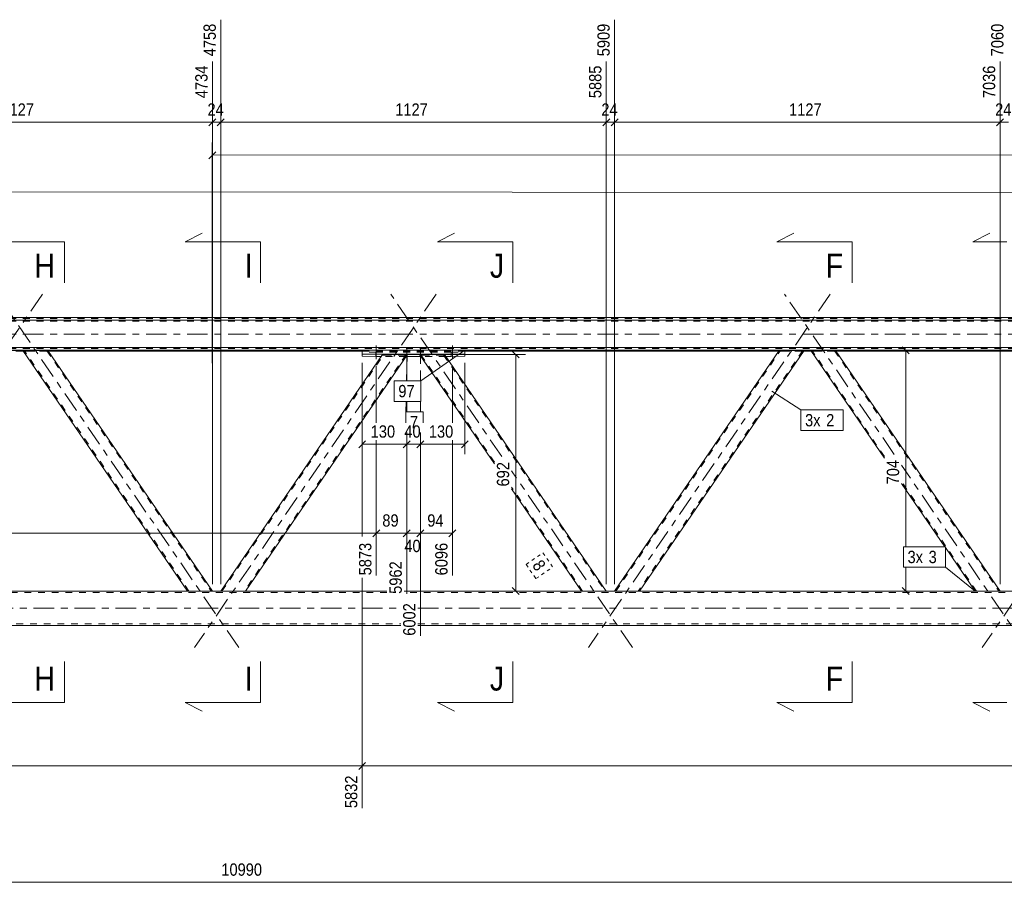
# Model space of a CAD drawing. Header units: millimetres. Extents: x 0 to 914, y 0 to 420.
# Tile 10 of 16: x 351 to 495, y 194 to 320. Entities that reach past the tile are written whole.
import ezdxf

# ---------------------------------------------------------------- set-up
doc = ezdxf.new("R2010")
doc.units = ezdxf.units.MM
for name, pattern in [('XKITLINE00', [0]), ('XKITLINE01', [4, 1, -1, 1, -1]), ('XKITLINE03', [6, 3, -1, 1, -1]), ('XKITLINE04', [3, 0.5, -0.5, 0.5, -0.5, 0.5, -0.5])]:
    doc.linetypes.add(name, pattern=pattern)
for name, color, linetype, lineweight in [('Element', 2, 'Continuous', 0), ('Przekrój', 7, 'Continuous', 0), ('Wymiar', 4, 'Continuous', 0), ('Znak elementu', 2, 'Continuous', 0), ('Śruba', 3, 'Continuous', 0)]:
    doc.layers.add(name, color=color, linetype=linetype, lineweight=lineweight)
doc.styles.add('ARIAL', font='ARIAL.TTF')

msp = doc.modelspace()

# ---------------------------------------------------------------- linework, layer by layer
at = {"layer": 'Element', "linetype": 'XKITLINE03', "lineweight": 0}
for p, q in [((354.43, 279.56), (319.1, 227.93)), ((383.12, 227.93), (347.79, 279.56)), ((412, 279.56), (376.67, 227.93)), ((421.59, 255.83), (405.36, 279.56)), ((469.57, 279.56), (434.24, 227.93)), ((478.95, 256.13), (462.92, 279.56)), ((527.13, 279.56), (491.8, 227.93)), ((99.58, 273.7), (668.28, 273.7)), ((440.69, 227.93), (423.02, 253.75)), ((498.25, 227.93), (480.02, 254.57)), ((155.14, 233.68), (406.8, 233.68)), ((409.32, 233.68), (627.17, 233.68))]:
    msp.add_line(p, q, dxfattribs=at)
at = {"layer": 'Element', "linetype": 'XKITLINE00', "lineweight": 0}
for p, q in [((109.58, 276.18), (658.28, 276.18)), ((109.58, 275.78), (658.28, 275.78)), ((109.58, 271.78), (658.28, 271.78)), ((401.18, 271.38), (125.67, 271.38)), ((351.67, 271.23), (350.55, 271.23)), ((351.59, 271.34), (351.62, 271.35)), ((375.66, 236.19), (351.59, 271.34)), ((351.62, 271.35), (351.7, 271.35)), ((351.7, 271.35), (351.81, 271.35)), ((351.81, 271.35), (351.95, 271.35)), ((351.95, 271.35), (354.86, 271.35)), ((354.86, 271.35), (355, 271.35)), ((355, 271.35), (355.12, 271.35)), ((355.12, 271.35), (355.2, 271.35)), ((355.2, 271.35), (355.23, 271.34)), ((355.23, 271.34), (379.29, 236.19)), ((401.18, 271.23), (355.31, 271.23)), ((380.5, 236.19), (404.15, 270.74)), ((384.13, 236.19), (407.78, 270.74)), ((401.18, 271.39), (401.18, 270.53)), ((401.18, 271.39), (416.18, 271.39)), ((401.18, 270.79), (416.18, 270.79)), ((404.15, 270.74), (404.18, 270.75)), ((404.18, 270.75), (404.26, 270.75)), ((404.26, 270.75), (404.38, 270.75)), ((404.38, 270.75), (404.52, 270.75)), ((404.52, 270.75), (407.43, 270.75)), ((407.43, 270.75), (407.57, 270.75)), ((407.57, 270.75), (407.68, 270.75)), ((407.68, 270.75), (407.76, 270.75)), ((407.76, 270.75), (407.78, 270.74)), ((409.57, 270.74), (409.6, 270.75)), ((420.5, 254.77), (409.57, 270.74)), ((409.6, 270.75), (409.67, 270.75)), ((409.67, 270.75), (409.79, 270.75)), ((409.79, 270.75), (409.93, 270.75)), ((409.93, 270.75), (412.84, 270.75)), ((412.84, 270.75), (412.98, 270.75)), ((412.98, 270.75), (413.1, 270.75)), ((413.1, 270.75), (413.18, 270.75)), ((413.18, 270.75), (413.21, 270.74)), ((413.21, 270.74), (436.86, 236.19)), ((416.18, 271.39), (416.18, 270.53)), ((632.68, 271.38), (416.18, 271.38)), ((462.05, 271.23), (416.18, 271.23)), ((438.07, 236.19), (462.13, 271.34)), ((441.7, 236.19), (465.76, 271.34)), ((462.13, 271.34), (462.16, 271.35)), ((462.16, 271.35), (462.24, 271.35)), ((462.24, 271.35), (462.36, 271.35)), ((462.36, 271.35), (462.5, 271.35)), ((462.5, 271.35), (465.4, 271.35)), ((465.4, 271.35), (465.54, 271.35)), ((465.54, 271.35), (465.66, 271.35)), ((465.66, 271.35), (465.74, 271.35)), ((466.81, 271.23), (465.68, 271.23)), ((465.74, 271.35), (465.76, 271.34)), ((466.73, 271.34), (466.75, 271.35)), ((477.5, 255.6), (466.73, 271.34)), ((466.75, 271.35), (466.83, 271.35)), ((466.83, 271.35), (466.94, 271.35)), ((466.94, 271.35), (467.08, 271.35)), ((467.08, 271.35), (469.99, 271.35)), ((469.99, 271.35), (470.13, 271.35)), ((470.13, 271.35), (470.25, 271.35)), ((470.25, 271.35), (470.33, 271.35)), ((470.33, 271.35), (470.36, 271.34)), ((470.36, 271.34), (494.42, 236.19)), ((519.61, 271.23), (470.44, 271.23)), ((401.18, 270.53), (403.18, 270.47)), ((403.96, 270.47), (403.18, 270.47)), ((409.76, 270.47), (407.6, 270.47)), ((414.18, 270.47), (413.39, 270.47)), ((414.18, 270.47), (416.18, 270.53)), ((486.35, 242.67), (480.02, 251.92)), ((433.22, 236.19), (423.01, 251.11)), ((490.79, 236.19), (486.44, 242.53)), ((404.8, 236.18), (142.62, 236.18)), ((375.68, 236.19), (375.66, 236.19)), ((375.76, 236.19), (375.68, 236.19)), ((375.88, 236.19), (375.76, 236.19)), ((376.02, 236.19), (375.88, 236.19)), ((376.02, 236.19), (378.93, 236.19)), ((379.07, 236.19), (378.93, 236.19)), ((379.18, 236.19), (379.07, 236.19)), ((379.26, 236.19), (379.18, 236.19)), ((379.29, 236.19), (379.26, 236.19)), ((380.53, 236.19), (380.5, 236.19)), ((380.61, 236.19), (380.53, 236.19)), ((380.72, 236.19), (380.61, 236.19)), ((380.86, 236.19), (380.72, 236.19)), ((380.86, 236.19), (383.77, 236.19)), ((383.91, 236.19), (383.77, 236.19)), ((384.03, 236.19), (383.91, 236.19)), ((384.11, 236.19), (384.03, 236.19)), ((384.13, 236.19), (384.11, 236.19)), ((617.17, 236.18), (407.32, 236.18)), ((433.25, 236.19), (433.22, 236.19)), ((433.33, 236.19), (433.25, 236.19)), ((433.45, 236.19), (433.33, 236.19)), ((433.58, 236.19), (433.45, 236.19)), ((433.58, 236.19), (436.49, 236.19)), ((436.63, 236.19), (436.49, 236.19)), ((436.75, 236.19), (436.63, 236.19)), ((436.83, 236.19), (436.75, 236.19)), ((436.86, 236.19), (436.83, 236.19)), ((438.09, 236.19), (438.07, 236.19)), ((438.17, 236.19), (438.09, 236.19)), ((438.29, 236.19), (438.17, 236.19)), ((438.43, 236.19), (438.29, 236.19)), ((438.43, 236.19), (441.34, 236.19)), ((441.48, 236.19), (441.34, 236.19)), ((441.59, 236.19), (441.48, 236.19)), ((441.67, 236.19), (441.59, 236.19)), ((441.7, 236.19), (441.67, 236.19)), ((490.81, 236.19), (490.79, 236.19)), ((490.89, 236.19), (490.81, 236.19)), ((491.01, 236.19), (490.89, 236.19)), ((491.15, 236.19), (491.01, 236.19)), ((491.15, 236.19), (494.06, 236.19)), ((494.2, 236.19), (494.06, 236.19)), ((494.32, 236.19), (494.2, 236.19)), ((494.39, 236.19), (494.32, 236.19)), ((494.42, 236.19), (494.39, 236.19)), ((142.62, 231.18), (406.8, 231.18)), ((409.32, 231.18), (617.17, 231.18))]:
    msp.add_line(p, q, dxfattribs=at)
at = {"layer": 'Element', "linetype": 'XKITLINE01', "lineweight": 0}
for p, q in [((109.58, 276.02), (658.28, 276.02)), ((109.58, 275.68), (658.28, 275.68)), ((109.58, 275.63), (658.28, 275.63)), ((109.58, 271.73), (658.28, 271.73)), ((109.58, 271.63), (658.28, 271.63)), ((351.59, 271.34), (351.65, 271.27)), ((351.68, 271.27), (351.65, 271.27)), ((355.31, 271.23), (351.67, 271.23)), ((351.76, 271.26), (351.68, 271.27)), ((351.88, 271.26), (351.76, 271.26)), ((351.78, 271.34), (351.79, 271.35)), ((351.83, 271.27), (351.78, 271.34)), ((351.79, 271.35), (351.82, 271.35)), ((351.82, 271.35), (351.83, 271.35)), ((351.89, 271.35), (351.83, 271.35)), ((375.84, 236.18), (351.83, 271.27)), ((351.83, 271.27), (351.84, 271.27)), ((351.84, 271.27), (351.87, 271.27)), ((351.87, 271.27), (351.88, 271.27)), ((351.88, 271.27), (351.94, 271.26)), ((352.02, 271.26), (351.88, 271.26)), ((351.95, 271.35), (351.89, 271.35)), ((351.94, 271.26), (352.01, 271.26)), ((351.95, 271.35), (354.86, 271.35)), ((352.01, 271.26), (354.92, 271.26)), ((352.02, 271.26), (354.92, 271.26)), ((354.93, 271.35), (354.86, 271.35)), ((354.92, 271.26), (354.99, 271.26)), ((354.92, 271.26), (355.06, 271.26)), ((354.99, 271.35), (354.93, 271.35)), ((354.99, 271.35), (355, 271.35)), ((354.99, 271.26), (355.05, 271.27)), ((355, 271.35), (355.03, 271.35)), ((355.03, 271.35), (355.05, 271.34)), ((355.1, 271.27), (355.05, 271.34)), ((355.05, 271.27), (355.06, 271.27)), ((355.06, 271.27), (355.09, 271.27)), ((355.06, 271.26), (355.1, 271.26)), ((355.09, 271.27), (355.1, 271.27)), ((355.1, 271.27), (379.11, 236.18)), ((355.1, 271.26), (355.18, 271.26)), ((355.26, 271.27), (355.18, 271.26)), ((355.28, 271.27), (355.23, 271.34)), ((355.28, 271.27), (355.26, 271.27)), ((380.68, 236.18), (404.33, 270.74)), ((407.6, 270.74), (383.95, 236.18)), ((416.18, 271.38), (401.18, 271.38)), ((416.18, 271.23), (401.18, 271.23)), ((403.18, 271.07), (401.18, 271.13)), ((403.18, 270.47), (403.18, 271.07)), ((414.18, 271.07), (403.18, 271.07)), ((404.12, 270.66), (404.1, 270.67)), ((404.2, 270.66), (404.12, 270.66)), ((404.32, 270.66), (404.2, 270.66)), ((404.28, 270.67), (404.29, 270.67)), ((404.29, 270.67), (404.32, 270.67)), ((404.32, 270.67), (404.33, 270.66)), ((404.45, 270.66), (404.32, 270.66)), ((404.33, 270.74), (404.35, 270.75)), ((404.33, 270.66), (404.39, 270.66)), ((404.35, 270.75), (404.38, 270.75)), ((404.38, 270.75), (404.39, 270.75)), ((404.45, 270.75), (404.39, 270.75)), ((404.39, 270.66), (404.46, 270.66)), ((404.52, 270.75), (404.45, 270.75)), ((404.45, 270.66), (407.36, 270.66)), ((404.46, 270.66), (407.37, 270.66)), ((404.52, 270.75), (407.42, 270.75)), ((407.36, 270.66), (407.5, 270.66)), ((407.37, 270.66), (407.44, 270.66)), ((407.49, 270.75), (407.42, 270.75)), ((407.44, 270.66), (407.5, 270.66)), ((407.55, 270.75), (407.49, 270.75)), ((407.5, 270.66), (407.51, 270.67)), ((407.5, 270.66), (407.55, 270.66)), ((407.51, 270.67), (407.54, 270.67)), ((407.54, 270.67), (407.55, 270.67)), ((407.55, 270.75), (407.56, 270.75)), ((407.55, 270.66), (407.62, 270.66)), ((407.56, 270.75), (407.59, 270.75)), ((407.59, 270.75), (407.6, 270.74)), ((407.7, 270.66), (407.62, 270.66)), ((407.73, 270.67), (407.7, 270.66)), ((409.57, 270.74), (409.62, 270.67)), ((409.65, 270.66), (409.62, 270.67)), ((409.73, 270.66), (409.65, 270.66)), ((409.85, 270.66), (409.73, 270.66)), ((409.75, 270.74), (409.77, 270.75)), ((409.8, 270.67), (409.75, 270.74)), ((409.77, 270.75), (409.79, 270.75)), ((409.79, 270.75), (409.8, 270.75)), ((409.86, 270.75), (409.8, 270.75)), ((420.5, 255.04), (409.8, 270.67)), ((409.8, 270.67), (409.82, 270.67)), ((409.82, 270.67), (409.85, 270.67)), ((409.85, 270.67), (409.86, 270.66)), ((409.99, 270.66), (409.85, 270.66)), ((409.93, 270.75), (409.86, 270.75)), ((409.86, 270.66), (409.92, 270.66)), ((409.92, 270.66), (409.99, 270.66)), ((409.93, 270.75), (412.84, 270.75)), ((409.99, 270.66), (412.9, 270.66)), ((409.99, 270.66), (412.9, 270.66)), ((412.91, 270.75), (412.84, 270.75)), ((412.9, 270.66), (412.97, 270.66)), ((412.9, 270.66), (413.04, 270.66)), ((412.97, 270.75), (412.91, 270.75)), ((412.97, 270.75), (412.98, 270.75)), ((412.97, 270.66), (413.03, 270.66)), ((412.98, 270.75), (413.01, 270.75)), ((413.01, 270.75), (413.02, 270.74)), ((413.08, 270.67), (413.02, 270.74)), ((413.03, 270.66), (413.04, 270.67)), ((413.04, 270.67), (413.06, 270.67)), ((413.04, 270.66), (413.08, 270.66)), ((413.06, 270.67), (413.08, 270.67)), ((413.08, 270.67), (436.68, 236.18)), ((413.08, 270.66), (413.16, 270.66)), ((413.23, 270.66), (413.16, 270.66)), ((413.26, 270.67), (413.21, 270.74)), ((413.26, 270.67), (413.23, 270.66)), ((414.18, 271.07), (416.18, 271.13)), ((414.18, 270.47), (414.18, 271.07)), ((438.25, 236.18), (462.31, 271.34)), ((465.58, 271.34), (441.52, 236.18)), ((465.68, 271.23), (462.05, 271.23)), ((462.1, 271.27), (462.07, 271.27)), ((462.18, 271.26), (462.1, 271.27)), ((462.29, 271.26), (462.18, 271.26)), ((462.26, 271.27), (462.27, 271.27)), ((462.27, 271.27), (462.3, 271.27)), ((462.43, 271.26), (462.29, 271.26)), ((462.3, 271.27), (462.31, 271.27)), ((462.31, 271.34), (462.32, 271.35)), ((462.31, 271.27), (462.37, 271.26)), ((462.32, 271.35), (462.35, 271.35)), ((462.35, 271.35), (462.36, 271.35)), ((462.42, 271.35), (462.36, 271.35)), ((462.37, 271.26), (462.44, 271.26)), ((462.49, 271.35), (462.42, 271.35)), ((462.43, 271.26), (465.34, 271.26)), ((462.44, 271.26), (465.34, 271.26)), ((462.49, 271.35), (465.4, 271.35)), ((465.34, 271.26), (465.41, 271.26)), ((465.34, 271.26), (465.48, 271.26)), ((465.47, 271.35), (465.4, 271.35)), ((465.41, 271.26), (465.47, 271.27)), ((465.53, 271.35), (465.47, 271.35)), ((465.47, 271.27), (465.48, 271.27)), ((465.48, 271.27), (465.51, 271.27)), ((465.48, 271.26), (465.52, 271.26)), ((465.51, 271.27), (465.53, 271.27)), ((465.52, 271.26), (465.6, 271.26)), ((465.53, 271.35), (465.54, 271.35)), ((465.54, 271.35), (465.57, 271.35)), ((465.57, 271.35), (465.58, 271.34)), ((465.68, 271.27), (465.6, 271.26)), ((465.71, 271.27), (465.68, 271.27)), ((466.73, 271.34), (466.78, 271.27)), ((466.81, 271.27), (466.78, 271.27)), ((466.89, 271.26), (466.81, 271.27)), ((470.44, 271.23), (466.81, 271.23)), ((467.01, 271.26), (466.89, 271.26)), ((466.91, 271.34), (466.92, 271.35)), ((466.96, 271.27), (466.91, 271.34)), ((466.92, 271.35), (466.95, 271.35)), ((466.95, 271.35), (466.96, 271.35)), ((467.02, 271.35), (466.96, 271.35)), ((477.5, 255.87), (466.96, 271.27)), ((466.96, 271.27), (466.97, 271.27)), ((466.97, 271.27), (467, 271.27)), ((467, 271.27), (467.02, 271.27)), ((467.15, 271.26), (467.01, 271.26)), ((467.09, 271.35), (467.02, 271.35)), ((467.02, 271.27), (467.07, 271.26)), ((467.07, 271.26), (467.14, 271.26)), ((467.09, 271.35), (469.99, 271.35)), ((467.14, 271.26), (470.05, 271.26)), ((467.15, 271.26), (470.06, 271.26)), ((470.06, 271.35), (469.99, 271.35)), ((470.05, 271.26), (470.12, 271.26)), ((470.12, 271.35), (470.06, 271.35)), ((470.06, 271.26), (470.19, 271.26)), ((470.12, 271.35), (470.14, 271.35)), ((470.12, 271.26), (470.18, 271.27)), ((470.14, 271.35), (470.16, 271.35)), ((470.16, 271.35), (470.18, 271.34)), ((470.23, 271.27), (470.18, 271.34)), ((470.18, 271.27), (470.19, 271.27)), ((470.19, 271.27), (470.22, 271.27)), ((470.19, 271.26), (470.24, 271.26)), ((470.22, 271.27), (470.23, 271.27)), ((470.23, 271.27), (494.24, 236.18)), ((470.24, 271.26), (470.31, 271.26)), ((470.39, 271.27), (470.31, 271.26)), ((470.41, 271.27), (470.36, 271.34)), ((470.41, 271.27), (470.39, 271.27)), ((407.6, 270.47), (403.96, 270.47)), ((413.39, 270.47), (409.76, 270.47)), ((490.97, 236.18), (480.02, 252.18)), ((433.4, 236.18), (423.02, 251.36)), ((375.66, 236.18), (375.66, 236.19)), ((375.66, 236.18), (375.68, 236.18)), ((375.68, 236.18), (375.76, 236.18)), ((375.76, 236.18), (375.88, 236.18)), ((375.84, 236.19), (375.84, 236.18)), ((375.84, 236.19), (375.85, 236.19)), ((375.85, 236.18), (375.84, 236.18)), ((375.85, 236.19), (375.88, 236.19)), ((375.89, 236.18), (375.85, 236.18)), ((375.88, 236.19), (375.89, 236.19)), ((375.88, 236.18), (376.02, 236.18)), ((375.89, 236.19), (375.95, 236.19)), ((375.95, 236.18), (375.89, 236.18)), ((379, 236.19), (375.95, 236.19)), ((379, 236.18), (375.95, 236.18)), ((376.02, 236.18), (378.93, 236.18)), ((378.93, 236.18), (379.11, 236.18)), ((379, 236.19), (379.09, 236.19)), ((379.06, 236.18), (379, 236.18)), ((379.1, 236.18), (379.06, 236.18)), ((379.09, 236.19), (379.11, 236.19)), ((379.11, 236.18), (379.1, 236.18)), ((379.11, 236.18), (379.11, 236.19)), ((379.11, 236.18), (379.18, 236.18)), ((379.18, 236.18), (379.26, 236.18)), ((379.26, 236.18), (379.29, 236.18)), ((379.29, 236.19), (379.29, 236.18)), ((380.5, 236.18), (380.5, 236.19)), ((380.5, 236.18), (380.53, 236.18)), ((380.53, 236.18), (380.61, 236.18)), ((380.61, 236.18), (380.72, 236.18)), ((380.68, 236.19), (380.68, 236.18)), ((380.68, 236.19), (380.7, 236.19)), ((380.69, 236.18), (380.68, 236.18)), ((380.73, 236.18), (380.69, 236.18)), ((380.7, 236.19), (380.72, 236.19)), ((380.72, 236.19), (380.73, 236.19)), ((380.72, 236.18), (380.86, 236.18)), ((380.73, 236.19), (380.79, 236.19)), ((380.79, 236.18), (380.73, 236.18)), ((383.84, 236.19), (380.79, 236.19)), ((383.84, 236.18), (380.79, 236.18)), ((380.86, 236.18), (383.77, 236.18)), ((383.77, 236.18), (383.95, 236.18)), ((383.84, 236.19), (383.94, 236.19)), ((383.9, 236.18), (383.84, 236.18)), ((383.94, 236.18), (383.9, 236.18)), ((383.94, 236.19), (383.95, 236.19)), ((383.95, 236.18), (383.94, 236.18)), ((383.95, 236.18), (384.03, 236.18)), ((384.03, 236.18), (384.11, 236.18)), ((384.11, 236.18), (384.13, 236.18)), ((384.13, 236.18), (384.13, 236.19)), ((433.22, 236.18), (433.22, 236.19)), ((433.22, 236.18), (433.25, 236.18)), ((433.25, 236.18), (433.33, 236.18)), ((433.33, 236.18), (433.45, 236.18)), ((433.4, 236.19), (433.4, 236.18)), ((433.4, 236.19), (433.42, 236.19)), ((433.42, 236.18), (433.4, 236.18)), ((433.42, 236.19), (433.45, 236.19)), ((433.46, 236.18), (433.42, 236.18)), ((433.45, 236.19), (433.46, 236.19)), ((433.45, 236.18), (433.59, 236.18)), ((433.46, 236.19), (433.52, 236.19)), ((433.52, 236.18), (433.46, 236.18)), ((436.56, 236.19), (433.52, 236.19)), ((436.56, 236.18), (433.52, 236.18)), ((433.59, 236.18), (436.49, 236.18)), ((436.49, 236.18), (436.68, 236.18)), ((436.56, 236.19), (436.66, 236.19)), ((436.62, 236.18), (436.56, 236.18)), ((436.66, 236.18), (436.62, 236.18)), ((436.66, 236.19), (436.67, 236.19)), ((436.68, 236.18), (436.66, 236.18)), ((436.68, 236.18), (436.67, 236.19)), ((436.68, 236.18), (436.75, 236.18)), ((436.75, 236.18), (436.83, 236.18)), ((436.83, 236.18), (436.86, 236.18)), ((436.86, 236.19), (436.86, 236.18)), ((438.07, 236.18), (438.07, 236.19)), ((438.07, 236.18), (438.09, 236.18)), ((438.09, 236.18), (438.17, 236.18)), ((438.17, 236.18), (438.29, 236.18)), ((438.25, 236.19), (438.25, 236.18)), ((438.25, 236.19), (438.26, 236.19)), ((438.26, 236.18), (438.25, 236.18)), ((438.26, 236.19), (438.29, 236.19)), ((438.3, 236.18), (438.26, 236.18)), ((438.29, 236.19), (438.3, 236.19)), ((438.29, 236.18), (438.43, 236.18)), ((438.3, 236.19), (438.36, 236.19)), ((438.36, 236.18), (438.3, 236.18)), ((441.41, 236.19), (438.36, 236.19)), ((441.41, 236.18), (438.36, 236.18)), ((438.43, 236.18), (441.34, 236.18)), ((441.34, 236.18), (441.52, 236.18)), ((441.41, 236.19), (441.51, 236.19)), ((441.47, 236.18), (441.41, 236.18)), ((441.5, 236.18), (441.47, 236.18)), ((441.52, 236.18), (441.5, 236.18)), ((441.51, 236.19), (441.52, 236.19)), ((441.52, 236.18), (441.59, 236.18)), ((441.59, 236.18), (441.67, 236.18)), ((441.67, 236.18), (441.7, 236.18)), ((441.7, 236.18), (441.7, 236.19)), ((490.79, 236.18), (490.79, 236.19)), ((490.79, 236.18), (490.82, 236.18)), ((490.82, 236.18), (490.89, 236.18)), ((490.89, 236.18), (491.01, 236.18)), ((490.97, 236.19), (490.97, 236.18)), ((490.97, 236.19), (490.98, 236.19)), ((490.98, 236.18), (490.97, 236.18)), ((490.98, 236.19), (491.01, 236.19)), ((491.02, 236.18), (490.98, 236.18)), ((491.01, 236.19), (491.02, 236.19)), ((491.01, 236.18), (491.15, 236.18)), ((491.02, 236.19), (491.08, 236.19)), ((491.08, 236.18), (491.02, 236.18)), ((494.13, 236.19), (491.08, 236.19)), ((494.13, 236.18), (491.08, 236.18)), ((491.15, 236.18), (494.06, 236.18)), ((494.06, 236.18), (494.24, 236.18)), ((494.13, 236.19), (494.23, 236.19)), ((494.19, 236.18), (494.13, 236.18)), ((494.23, 236.18), (494.19, 236.18)), ((494.23, 236.19), (494.24, 236.19)), ((494.24, 236.18), (494.23, 236.18)), ((494.24, 236.18), (494.24, 236.19)), ((494.24, 236.18), (494.32, 236.18)), ((494.32, 236.18), (494.4, 236.18)), ((494.4, 236.18), (494.42, 236.18)), ((494.42, 236.19), (494.42, 236.18)), ((404.8, 235.98), (152.02, 235.98)), ((617.17, 235.98), (407.32, 235.98)), ((142.62, 231.38), (406.8, 231.38)), ((409.32, 231.38), (617.17, 231.38))]:
    msp.add_line(p, q, dxfattribs=at)
at = {"layer": 'Przekrój', "linetype": 'XKITLINE00', "lineweight": 0}
for p, q in [((375.29, 287.21), (377.79, 288.46)), ((412.18, 287.21), (414.68, 288.46)), ((461.77, 287.21), (464.27, 288.46)), ((490.42, 287.21), (492.92, 288.46)), ((351.64, 287.21), (346.64, 287.21)), ((357.64, 287.21), (351.64, 287.21)), ((357.64, 287.21), (357.64, 281.21)), ((380.29, 287.21), (375.29, 287.21)), ((386.29, 287.21), (380.29, 287.21)), ((386.29, 287.21), (386.29, 281.21)), ((417.18, 287.21), (412.18, 287.21)), ((423.18, 287.21), (417.18, 287.21)), ((423.18, 287.21), (423.18, 281.21)), ((466.77, 287.21), (461.77, 287.21)), ((472.77, 287.21), (466.77, 287.21)), ((472.77, 287.21), (472.77, 281.21)), ((495.42, 287.21), (490.42, 287.21)), ((357.64, 219.9), (357.64, 225.9)), ((386.29, 219.9), (386.29, 225.9)), ((423.18, 219.9), (423.18, 225.9)), ((472.77, 219.9), (472.77, 225.9)), ((351.64, 219.9), (346.64, 219.9)), ((357.64, 219.9), (351.64, 219.9)), ((375.29, 219.9), (377.79, 218.65)), ((380.29, 219.9), (375.29, 219.9)), ((386.29, 219.9), (380.29, 219.9)), ((412.18, 219.9), (414.68, 218.65)), ((417.18, 219.9), (412.18, 219.9)), ((423.18, 219.9), (417.18, 219.9)), ((461.77, 219.9), (464.27, 218.65)), ((466.77, 219.9), (461.77, 219.9)), ((472.77, 219.9), (466.77, 219.9)), ((490.42, 219.9), (492.92, 218.65)), ((495.42, 219.9), (490.42, 219.9))]:
    msp.add_line(p, q, dxfattribs=at)
at = {"layer": 'Wymiar', "linetype": 'XKITLINE00', "lineweight": 0}
for p, q in [((380.5, 307.8), (380.5, 319.66)), ((380.5, 237.18), (380.5, 319.66)), ((438.07, 237.18), (438.07, 319.66)), ((438.07, 307.8), (438.07, 319.66)), ((379.29, 307.8), (379.29, 313.54)), ((379.29, 237.18), (379.29, 313.54)), ((436.86, 307.8), (436.86, 313.54)), ((436.86, 237.18), (436.86, 313.54)), ((494.42, 307.8), (494.42, 313.54)), ((494.42, 237.18), (494.42, 313.54)), ((379.8, 305.19), (378.78, 304.18)), ((379.8, 305.19), (378.78, 304.18)), ((379.29, 237.18), (379.29, 305.28)), ((381.01, 305.19), (379.99, 304.18)), ((381.01, 305.19), (379.99, 304.18)), ((380.5, 237.18), (380.5, 305.28)), ((437.37, 305.19), (436.35, 304.18)), ((437.37, 305.19), (436.35, 304.18)), ((436.86, 237.18), (436.86, 305.28)), ((438.57, 305.19), (437.56, 304.18)), ((438.57, 305.19), (437.56, 304.18)), ((438.07, 237.18), (438.07, 305.28)), ((494.93, 305.19), (493.91, 304.18)), ((494.93, 305.19), (493.91, 304.18)), ((494.42, 237.18), (494.42, 305.28)), ((322.93, 304.68), (379.29, 304.68)), ((379.29, 304.68), (380.5, 304.68)), ((380.5, 304.68), (436.86, 304.68)), ((436.86, 304.68), (438.07, 304.68)), ((438.07, 304.68), (494.42, 304.68)), ((494.42, 304.68), (495.63, 304.68)), ((379.29, 237.19), (379.25, 301.71)), ((379.76, 300.35), (378.74, 299.34)), ((379.25, 299.85), (658.26, 300.04)), ((109.59, 294.66), (553.24, 294.36)), ((354.22, 271.35), (333.76, 271.35)), ((405.16, 270.75), (425.06, 270.75)), ((423.11, 271.26), (424.13, 270.24)), ((423.62, 236.18), (423.62, 270.75)), ((463.13, 271.35), (482.06, 271.35)), ((480.11, 271.86), (481.13, 270.84)), ((480.62, 242.67), (480.62, 271.35)), ((401.18, 269.53), (401.18, 244.18)), ((401.18, 269.53), (401.18, 244.18)), ((401.18, 269.53), (401.18, 256.2)), ((416.18, 269.53), (416.18, 256.2)), ((403.24, 269.07), (403.24, 260.76)), ((403.24, 269.07), (403.24, 260.76)), ((407.68, 268.39), (407.68, 266.9)), ((407.68, 268.39), (407.68, 266.9)), ((407.68, 268.39), (407.68, 266.9)), ((407.68, 268.39), (407.68, 266.9)), ((409.68, 268.39), (409.68, 266.9)), ((409.68, 268.39), (409.68, 266.9)), ((409.68, 268.39), (409.68, 266.9)), ((409.68, 268.39), (409.68, 266.9)), ((414.37, 269.08), (414.37, 260.76)), ((407.68, 263.9), (407.68, 262.35)), ((407.68, 263.9), (407.68, 262.35)), ((407.68, 263.9), (407.68, 262.35)), ((407.68, 263.9), (407.68, 262.35)), ((409.68, 263.9), (409.68, 262.35)), ((409.68, 263.9), (409.68, 262.35)), ((409.68, 263.9), (409.68, 262.35)), ((409.68, 263.9), (409.68, 262.35)), ((407.68, 259.35), (407.68, 256.2)), ((409.68, 259.35), (409.68, 256.2)), ((401.68, 258.15), (400.67, 257.13)), ((401.18, 257.64), (407.68, 257.64)), ((403.24, 258.24), (403.24, 238.48)), ((403.24, 258.24), (403.24, 238.48)), ((408.18, 258.15), (407.17, 257.13)), ((408.18, 258.15), (407.17, 257.13)), ((407.68, 258.24), (407.68, 244.04)), ((407.68, 258.24), (407.68, 235.78)), ((407.68, 258.24), (407.68, 256.2)), ((407.68, 257.64), (409.68, 257.64)), ((410.18, 258.15), (409.17, 257.13)), ((410.18, 258.15), (409.17, 257.13)), ((409.68, 258.24), (409.68, 229.66)), ((409.68, 258.24), (409.68, 244.04)), ((409.68, 258.24), (409.68, 256.2)), ((409.68, 257.64), (416.18, 257.64)), ((414.37, 258.24), (414.37, 238.48)), ((416.68, 258.15), (415.67, 257.13)), ((403.75, 245.15), (402.73, 244.13)), ((403.75, 245.15), (402.78, 244.18)), ((408.18, 245.15), (407.17, 244.13)), ((408.18, 245.15), (407.17, 244.13)), ((410.18, 245.15), (409.17, 244.13)), ((410.18, 245.15), (409.17, 244.13)), ((414.88, 245.15), (413.86, 244.13)), ((109.58, 244.64), (403.24, 244.64)), ((403.24, 244.64), (407.68, 244.64)), ((407.68, 244.64), (409.68, 244.64)), ((409.68, 244.64), (414.37, 244.64)), ((407.68, 241.52), (407.68, 235.78)), ((409.68, 241.52), (409.68, 229.66)), ((480.62, 236.18), (480.62, 239.67)), ((401.18, 238.12), (401.18, 204.48)), ((401.18, 238.12), (401.18, 204.48)), ((414.2, 236.18), (425.06, 236.18)), ((423.11, 236.69), (424.13, 235.68)), ((471.35, 236.18), (482.06, 236.18)), ((480.11, 236.69), (481.13, 235.68)), ((231.87, 210.64), (401.18, 210.64)), ((401.68, 211.15), (400.67, 210.13)), ((401.68, 211.15), (400.72, 210.18)), ((401.18, 210.64), (632.68, 210.64)), ((109.18, 193.64), (658.68, 193.64))]:
    msp.add_line(p, q, dxfattribs=at)
at = {"layer": 'Znak elementu', "linetype": 'XKITLINE00', "lineweight": 0}
for p, q in [((407.73, 270.66), (407.65, 266.9)), ((416.18, 271.39), (409.73, 266.9)), ((405.86, 266.9), (409.73, 266.9)), ((405.86, 263.9), (405.86, 266.9)), ((409.73, 263.9), (409.73, 266.9)), ((461.07, 265.39), (465.31, 262.65)), ((405.86, 263.9), (409.73, 263.9)), ((407.59, 263.9), (407.56, 262.35)), ((407.56, 262.35), (410.09, 262.35)), ((407.56, 260.76), (407.56, 262.35)), ((410.09, 260.76), (410.09, 262.35)), ((465.31, 262.65), (471.46, 262.65)), ((465.31, 259.65), (465.31, 262.65)), ((471.46, 259.65), (471.46, 262.65)), ((465.31, 259.65), (471.46, 259.65)), ((480.29, 242.67), (486.44, 242.67)), ((480.29, 239.67), (480.29, 242.67)), ((486.44, 239.67), (486.44, 242.67)), ((480.29, 239.67), (486.44, 239.67)), ((490.79, 236.19), (486.44, 239.67))]:
    msp.add_line(p, q, dxfattribs=at)
at = {"layer": 'Znak elementu', "linetype": 'XKITLINE04', "lineweight": 0}
for p, q in [((425.13, 240.09), (427.6, 241.78)), ((427.6, 241.78), (429.03, 239.69)), ((425.13, 240.09), (426.56, 238)), ((426.56, 238), (429.03, 239.69))]:
    msp.add_line(p, q, dxfattribs=at)
at = {"layer": 'Śruba', "linetype": 'XKITLINE00', "lineweight": 0}
for p, q in [((403.24, 272.07), (403.24, 270.07)), ((414.37, 272.08), (414.37, 270.08)), ((407.68, 269.39), (407.68, 271.63)), ((409.68, 269.39), (409.68, 271.63))]:
    msp.add_line(p, q, dxfattribs=at)

# ---------------------------------------------------------------- texts
at = {"layer": 'Przekrój', "style": 'ARIAL', "width": 0.85}
for s, p in [('H', (353.27, 281.96)), ('I', (383.99, 281.96)), ('J', (419.84, 281.96)), ('F', (468.92, 281.96)), ('H', (353.27, 221.65)), ('I', (383.99, 221.65)), ('J', (419.84, 221.65)), ('F', (468.92, 221.65))]:
    msp.add_text(s, height=3.5, dxfattribs=at).set_placement(p)
at = {"layer": 'Wymiar', "style": 'ARIAL', "width": 0.85}
for s, p in [('4758', (379.78, 314.32)), ('5909', (437.35, 314.32)), ('7060', (494.91, 314.32)), ('4734', (378.57, 308.2)), ('5885', (436.14, 308.2)), ('7036', (493.7, 308.2)), ('692', (422.66, 251.47)), ('704', (479.66, 251.77)), ('5873', (402.52, 238.48)), ('6096', (413.65, 238.48)), ('5962', (406.96, 235.78)), ('6002', (408.96, 229.66)), ('5832', (400.46, 204.48))]:
    msp.add_text(s, height=1.8, rotation=90.0002, dxfattribs=at).set_placement(p)
for s, p in [('1127', (348.44, 305.64)), ('24', (378.56, 305.64)), ('1127', (406.01, 305.64)), ('24', (436.13, 305.64)), ('1127', (463.57, 305.64)), ('24', (493.69, 305.64)), ('130', (402.42, 258.6)), ('40', (407.34, 258.6)), ('130', (410.92, 258.6)), ('89', (404.12, 245.6)), ('94', (410.69, 245.6)), ('40', (407.34, 241.88)), ('10990', (380.59, 194.6))]:
    msp.add_text(s, height=1.8, dxfattribs=at).set_placement(p)
at = {"layer": 'Znak elementu', "style": 'ARIAL', "width": 0.85}
for s, p in [('97', (406.46, 264.5)), ('3x', (465.91, 260.25)), ('2', (468.99, 260.25)), ('7', (408.16, 259.95)), ('3x', (480.89, 240.27)), ('3', (483.97, 240.27))]:
    msp.add_text(s, height=1.8, dxfattribs=at).set_placement(p)
msp.add_text('8', height=1.8, rotation=-55.617, dxfattribs=at).set_placement((425.96, 239.93))

doc.saveas('drawing.dxf')
